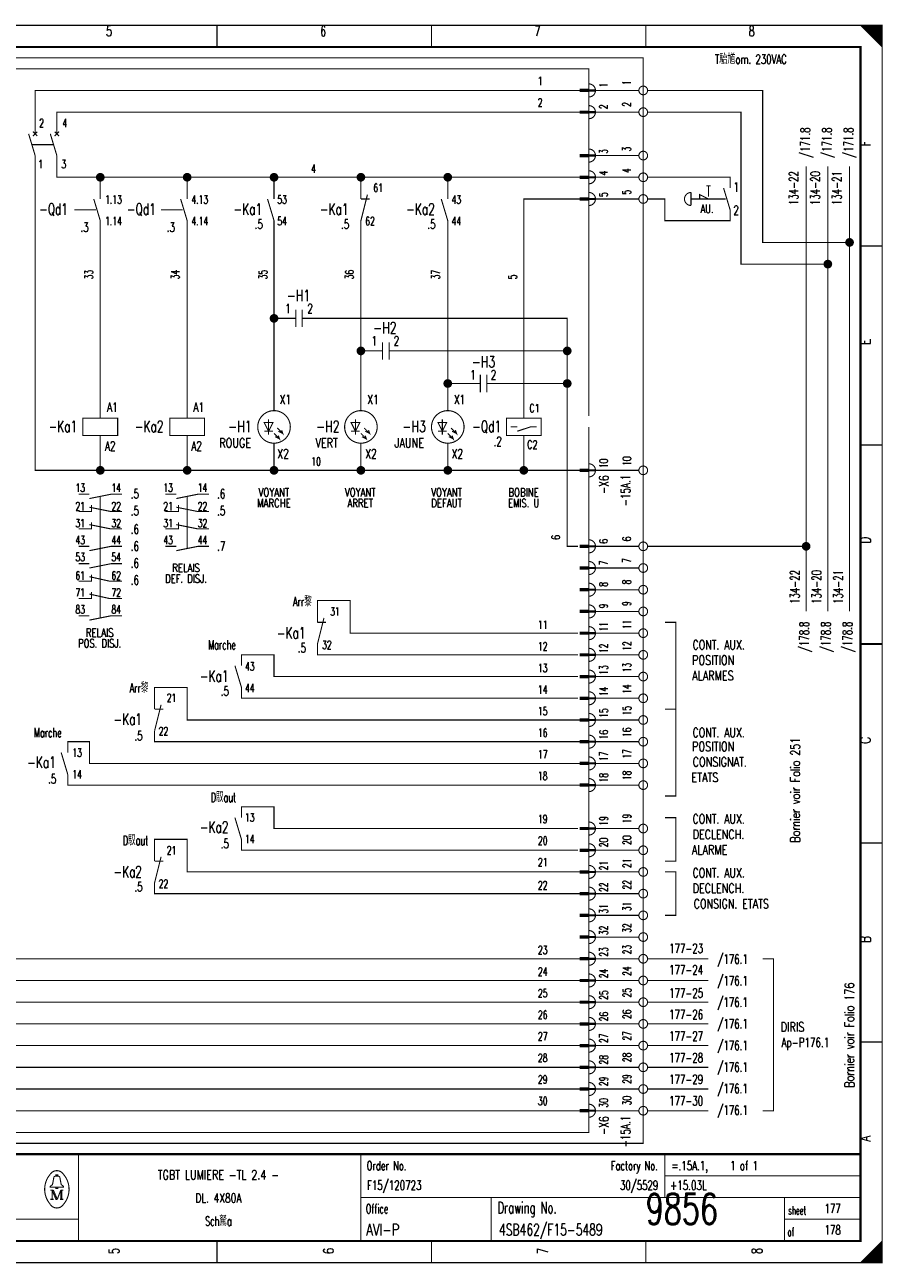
# Model space of a CAD drawing. Header units: centimetres. Extents: x 0 to 491, y -1040 to 69.
# Tile 102 of 181: x 371 to 391, y -680 to -651. Entities that reach past the tile are written whole.
import ezdxf
from ezdxf.enums import TextEntityAlignment as Align

# ---------------------------------------------------------------- set-up
doc = ezdxf.new("R2010")
doc.units = ezdxf.units.CM
doc.header["$MEASUREMENT"] = 0
doc.linetypes.add('GESTRICHELT', pattern=[3.75, 3, -0.75])
doc.layers.get('0').update_dxf_attribs({"color": 9, "linetype": 'CONTINUOUS'})
doc.layers.add('0L', color=7, linetype='CONTINUOUS')
doc.styles.get("Standard").update_dxf_attribs({"font": 'romans.shx', "bigfont": 'TXT.shx'})

# ---------------------------------------------------------------- blocks, each defined once
blk = doc.blocks.new('BCIRCLE_FILLED')
at = {"color": 0, "linetype": 'Continuous', "const_width": 1, "flags": 128}
blk.add_lwpolyline([(0.5, 0, 1), (-0.5, 0, 1)], format="xyb", close=True, dxfattribs=at)

msp = doc.modelspace()

# ---------------------------------------------------------------- linework, layer by layer
at = {"color": 0, "const_width": 0.025, "flags": 128}
for points in [[(350, -665.75), (350, -651.5), (390.5, -651.5), (390.5, -680), (350, -680), (350, -665.75)], [(390, -651.5), (390.5, -652), (390.475, -651.975), (390.475, -651.5), (390.45, -651.5), (390.45, -651.95), (390.425, -651.925), (390.425, -651.5), (390.4, -651.5), (390.4, -651.9), (390.375, -651.875), (390.375, -651.5), (390.35, -651.5), (390.35, -651.85), (390.325, -651.825)], [(390.15, -651.65), (390.15, -651.5), (390.125, -651.5), (390.125, -651.625), (390.1, -651.6), (390.1, -651.5), (390.075, -651.5), (390.075, -651.575), (390.05, -651.55), (390.05, -651.5), (390.025, -651.5), (390.025, -651.525)], [(390.325, -651.825), (390.325, -651.5), (390.3, -651.5), (390.3, -651.8), (390.275, -651.775), (390.275, -651.5), (390.25, -651.5), (390.25, -651.75), (390.225, -651.725), (390.225, -651.5), (390.2, -651.5), (390.2, -651.7), (390.175, -651.675), (390.175, -651.5), (390.15, -651.5)], [(371, -654), (371, -653), (383.55, -653)], [(384.9, -653), (383.9, -653)], [(389.75, -656.5), (387.75, -656.5), (387.75, -653), (385.1, -653)], [(371.5, -654), (371.5, -653.5), (383.55, -653.5)], [(384.9, -653.5), (383.9, -653.5)], [(389.25, -657), (387.25, -657), (387.25, -653.5), (385.1, -653.5)], [(372.5, -661.75), (371, -661.75), (371, -654.5)], [(372.5, -655), (371.5, -655), (371.5, -654.5)], [(384.9, -654.5), (383.9, -654.5)], [(388.75, -665), (388.75, -654.75)], [(389.25, -665), (389.25, -654.75)], [(389.75, -665), (389.75, -654.75)], [(372.5, -655.5), (372.5, -655), (374.5, -655)], [(374.5, -655.5), (374.5, -655), (376.5, -655)], [(376.5, -655.5), (376.5, -655), (378.5, -655)], [(378.5, -655.5), (378.5, -655), (380.5, -655)], [(380.5, -655.5), (380.5, -655), (383.55, -655)], [(384.9, -655), (383.9, -655)], [(382.25, -660.55), (382.25, -655.5), (383.55, -655.5)], [(384.9, -655.5), (383.9, -655.5)], [(386.3, -655.5), (386.3, -655.4), (386.5, -655.5)], [(372.5, -660.55), (372.5, -656)], [(374.5, -660.55), (374.5, -656)], [(376.5, -660.375), (376.5, -656)], [(378.5, -660.375), (378.5, -656)], [(380.5, -660.375), (380.5, -656)], [(376.7, -658.25), (376.5, -658.25)], [(379.45, -659), (383.25, -659), (383.25, -658.25), (377.45, -658.25)], [(378.7, -659), (378.5, -659)], [(381.7, -659.75), (383.25, -659.75), (383.25, -659)], [(383.55, -674.5), (368.75, -674.5), (368.75, -659.25)], [(383.55, -674), (369.25, -674), (369.25, -659.25)], [(383.55, -673.5), (369.75, -673.5), (369.75, -659.25)], [(383.55, -673), (370.25, -673), (370.25, -659.25)], [(380.95, -659.75), (380.5, -659.75)], [(383.5, -663.5), (383.25, -663.5), (383.25, -659.75)], [(376.475, -660.65), (376.275, -660.65), (376.375, -660.85), (376.475, -660.65)], [(378.475, -660.65), (378.275, -660.65), (378.375, -660.85), (378.475, -660.65)], [(380.475, -660.65), (380.275, -660.65), (380.375, -660.85), (380.475, -660.65)], [(382.25, -660.55), (382.65, -660.55), (382.65, -660.95), (381.85, -660.95), (381.85, -660.55), (382.25, -660.55)], [(376.5, -660.9), (376.625, -661.025), (376.6, -660.95), (376.625, -661.025), (376.525, -660.975)], [(376.575, -660.775), (376.7, -660.9), (376.675, -660.825), (376.7, -660.9), (376.6, -660.85)], [(378.5, -660.9), (378.625, -661.025), (378.6, -660.95), (378.625, -661.025), (378.525, -660.975)], [(378.575, -660.775), (378.7, -660.9), (378.675, -660.825), (378.7, -660.9), (378.6, -660.85)], [(380.5, -660.9), (380.625, -661.025), (380.6, -660.95), (380.625, -661.025), (380.525, -660.975)], [(380.575, -660.775), (380.7, -660.9), (380.675, -660.825), (380.7, -660.9), (380.6, -660.85)], [(382.1, -660.85), (382.4, -660.75), (382.55, -660.75)], [(374.5, -661.75), (372.5, -661.75), (372.5, -660.95)], [(376.5, -661.75), (374.5, -661.75), (374.5, -660.95)], [(378.5, -661.75), (376.5, -661.75), (376.5, -661.125)], [(380.5, -661.75), (378.5, -661.75), (378.5, -661.125)], [(382.25, -661.75), (380.5, -661.75), (380.5, -661.125)], [(383.55, -661.75), (382.25, -661.75), (382.25, -660.95)], [(384.9, -661.75), (383.9, -661.75)], [(372.25, -662.4), (372.75, -662.3), (373, -662.3)], [(374.25, -662.4), (374.75, -662.3), (375, -662.3)], [(383.55, -675), (367.25, -675), (367.25, -662.5), (360.3, -662.5)], [(372, -662.7), (372.3, -662.7), (372.3, -662.55)], [(372.25, -662.6), (372.75, -662.7), (373, -662.7)], [(374, -662.7), (374.3, -662.7), (374.3, -662.55)], [(374.25, -662.6), (374.75, -662.7), (375, -662.7)], [(372, -663.1), (372.3, -663.1), (372.3, -662.95)], [(372.25, -663), (372.75, -663.1), (373, -663.1)], [(374, -663.1), (374.3, -663.1), (374.3, -662.95)], [(374.25, -663), (374.75, -663.1), (375, -663.1)], [(372.25, -663.6), (372.75, -663.5), (373, -663.5)], [(374.25, -663.6), (374.75, -663.5), (375, -663.5)], [(384.9, -663.5), (383.9, -663.5)], [(388.75, -663.5), (385.1, -663.5)], [(372.25, -664), (372.75, -663.9), (373, -663.9)], [(384.9, -664), (383.9, -664)], [(372, -664.3), (372.3, -664.3), (372.3, -664.15)], [(372.25, -664.2), (372.7, -664.3), (373, -664.3)], [(383.55, -675.5), (366.75, -675.5), (366.75, -664.5), (360.8, -664.5)], [(372, -664.7), (372.3, -664.7), (372.3, -664.55)], [(372.25, -664.6), (372.7, -664.7), (373, -664.7)], [(384.9, -664.5), (383.9, -664.5)], [(383.5, -665.5), (378.25, -665.5), (378.25, -664.75), (377.5, -664.75), (377.5, -665.25)], [(372.25, -665.2), (372.75, -665.1), (373, -665.1)], [(384.9, -665), (383.9, -665)], [(384.9, -665.5), (383.9, -665.5)], [(385.5, -667.25), (385.75, -667.25), (385.75, -665.25), (385.5, -665.25)], [(383.5, -666), (377.5, -666), (377.5, -665.75)], [(383.5, -666.5), (376.5, -666.5), (376.5, -666), (375.75, -666), (375.75, -666.25)], [(384.9, -666), (383.9, -666)], [(383.55, -676), (366.25, -676), (366.25, -666.5), (361.3, -666.5)], [(384.9, -666.5), (383.9, -666.5)], [(383.55, -667.5), (374.5, -667.5), (374.5, -666.75), (373.75, -666.75), (373.75, -667.25)], [(383.5, -667), (375.75, -667), (375.75, -666.75)], [(384.9, -667), (383.9, -667)], [(385.5, -667.25), (385.75, -667.25), (385.75, -669.25), (385.5, -669.25)], [(383.55, -668), (373.75, -668), (373.75, -667.75)], [(384.9, -667.5), (383.9, -667.5)], [(383.55, -676.5), (365.75, -676.5), (365.75, -668), (362.5, -668)], [(383.55, -668.5), (372.25, -668.5), (372.25, -668), (371.75, -668), (371.75, -668.25)], [(384.9, -668), (383.9, -668)], [(384.9, -668.5), (383.9, -668.5)], [(383.55, -669), (371.75, -669), (371.75, -668.75)], [(384.9, -669), (383.9, -669)], [(383.5, -670), (376.5, -670), (376.5, -669.5), (375.75, -669.5), (375.75, -669.75)], [(385.5, -669.75), (385.75, -669.75), (385.75, -670.75), (385.5, -670.75)], [(384.9, -670), (383.9, -670)], [(383.55, -671), (374.5, -671), (374.5, -670.25), (373.75, -670.25), (373.75, -670.75)], [(383.5, -670.5), (375.75, -670.5), (375.75, -670.25)], [(384.9, -670.5), (383.9, -670.5)], [(384.9, -671), (383.9, -671)], [(385.5, -671), (385.75, -671), (385.75, -672), (385.5, -672)], [(383.55, -671.5), (373.75, -671.5), (373.75, -671.25)], [(384.9, -671.5), (383.9, -671.5)], [(384.9, -672), (383.9, -672)], [(384.9, -672.5), (383.9, -672.5)], [(384.9, -673), (383.9, -673)], [(386.5, -673), (385.1, -673)], [(387.75, -673), (388, -673), (388, -676.5), (387.75, -676.5)], [(384.9, -673.5), (383.9, -673.5)], [(386.5, -673.5), (385.1, -673.5)], [(384.9, -674), (383.9, -674)], [(386.5, -674), (385.1, -674)], [(384.9, -674.5), (383.9, -674.5)], [(386.5, -674.5), (385.1, -674.5)], [(384.9, -675), (383.9, -675)], [(386.5, -675), (385.1, -675)], [(384.9, -675.5), (383.9, -675.5)], [(386.5, -675.5), (385.1, -675.5)], [(384.9, -676), (383.9, -676)], [(386.5, -676), (385.1, -676)], [(384.9, -676.5), (383.9, -676.5)], [(386.5, -676.5), (385.1, -676.5)], [(371.48, -678.26), (371.35, -678.26), (371.35, -678.24), (371.4, -678.2), (371.43, -678.04)], [(371.48, -678.01), (371.48, -677.98), (371.52, -677.98), (371.52, -678.01)], [(371.52, -678.26), (371.65, -678.26), (371.65, -678.24), (371.6, -678.2), (371.57, -678.04)], [(371.39, -678.33), (371.39, -678.54), (371.35, -678.54)], [(371.39, -678.33), (371.48, -678.54), (371.51, -678.54)], [(390.3, -680), (390.3, -679.7), (390.275, -679.725), (390.275, -680), (390.25, -680), (390.25, -679.75), (390.225, -679.775), (390.225, -680), (390.2, -680), (390.2, -679.8), (390.175, -679.825), (390.175, -680), (390.15, -680), (390.15, -679.85), (390.125, -679.875)], [(390.475, -679.525), (390.475, -680), (390.45, -680), (390.45, -679.55), (390.425, -679.575), (390.425, -680), (390.4, -680), (390.4, -679.6), (390.375, -679.625), (390.375, -680), (390.35, -680), (390.35, -679.65), (390.325, -679.675), (390.325, -680), (390.3, -680)], [(390.125, -679.875), (390.125, -680), (390.1, -680), (390.1, -679.9), (390.075, -679.925), (390.075, -680), (390.05, -680), (390.05, -679.95), (390.025, -679.975), (390.025, -680)]]:
    msp.add_lwpolyline(points, dxfattribs=at)
at = {"color": 0, "flags": 128}
for points, const_width in [([(350, -651.5), (390.5, -651.5), (390.5, -680), (350, -680)], 0.025), ([(350.5, -652), (390, -652), (390, -679.5), (350.5, -679.5)], 0.05), ([(350.5, -652), (390, -652), (390, -679.5), (350.5, -679.5)], 0.025), ([(383.75, -653.025), (383.55, -653.025), (383.55, -652.975), (383.75, -652.975)], 0.025), ([(383.75, -653.525), (383.55, -653.525), (383.55, -653.475), (383.75, -653.475)], 0.025), ([(383.75, -654.525), (383.55, -654.525), (383.55, -654.475), (383.75, -654.475)], 0.025), ([(383.75, -655.025), (383.55, -655.025), (383.55, -654.975), (383.75, -654.975)], 0.025), ([(383.75, -655.525), (383.55, -655.525), (383.55, -655.475), (383.75, -655.475)], 0.025), ([(372.1, -660.95), (372.9, -660.95), (372.9, -660.55), (372.1, -660.55)], 0.025), ([(374.1, -660.95), (374.9, -660.95), (374.9, -660.55), (374.1, -660.55)], 0.025), ([(383.75, -661.775), (383.55, -661.775), (383.55, -661.725), (383.75, -661.725)], 0.025), ([(383.75, -663.525), (383.55, -663.525), (383.55, -663.475), (383.75, -663.475)], 0.025), ([(383.75, -664.025), (383.55, -664.025), (383.55, -663.975), (383.75, -663.975)], 0.025), ([(383.75, -664.525), (383.55, -664.525), (383.55, -664.475), (383.75, -664.475)], 0.025), ([(383.75, -665.025), (383.55, -665.025), (383.55, -664.975), (383.75, -664.975)], 0.025), ([(383.75, -665.525), (383.55, -665.525), (383.55, -665.475), (383.75, -665.475)], 0.025), ([(383.75, -666.025), (383.55, -666.025), (383.55, -665.975), (383.75, -665.975)], 0.025), ([(383.75, -666.525), (383.55, -666.525), (383.55, -666.475), (383.75, -666.475)], 0.025), ([(383.75, -667.025), (383.55, -667.025), (383.55, -666.975), (383.75, -666.975)], 0.025), ([(383.75, -667.525), (383.55, -667.525), (383.55, -667.475), (383.75, -667.475)], 0.025), ([(383.75, -668.025), (383.55, -668.025), (383.55, -667.975), (383.75, -667.975)], 0.025), ([(383.75, -668.525), (383.55, -668.525), (383.55, -668.475), (383.75, -668.475)], 0.025), ([(383.75, -669.025), (383.55, -669.025), (383.55, -668.975), (383.75, -668.975)], 0.025), ([(383.75, -670.025), (383.55, -670.025), (383.55, -669.975), (383.75, -669.975)], 0.025), ([(383.75, -670.525), (383.55, -670.525), (383.55, -670.475), (383.75, -670.475)], 0.025), ([(383.75, -671.025), (383.55, -671.025), (383.55, -670.975), (383.75, -670.975)], 0.025), ([(383.75, -671.525), (383.55, -671.525), (383.55, -671.475), (383.75, -671.475)], 0.025), ([(383.75, -672.025), (383.55, -672.025), (383.55, -671.975), (383.75, -671.975)], 0.025), ([(383.75, -672.525), (383.55, -672.525), (383.55, -672.475), (383.75, -672.475)], 0.025), ([(383.75, -673.025), (383.55, -673.025), (383.55, -672.975), (383.75, -672.975)], 0.025), ([(383.75, -673.525), (383.55, -673.525), (383.55, -673.475), (383.75, -673.475)], 0.025), ([(383.75, -674.025), (383.55, -674.025), (383.55, -673.975), (383.75, -673.975)], 0.025), ([(383.75, -674.525), (383.55, -674.525), (383.55, -674.475), (383.75, -674.475)], 0.025), ([(383.75, -675.025), (383.55, -675.025), (383.55, -674.975), (383.75, -674.975)], 0.025), ([(383.75, -675.525), (383.55, -675.525), (383.55, -675.475), (383.75, -675.475)], 0.025), ([(383.75, -676.025), (383.55, -676.025), (383.55, -675.975), (383.75, -675.975)], 0.025), ([(383.75, -676.525), (383.55, -676.525), (383.55, -676.475), (383.75, -676.475)], 0.025), ([(371.48, -678.26), (371.52, -678.26), (371.52, -678.29), (371.48, -678.29)], 0.025)]:
    msp.add_lwpolyline(points, close=True, dxfattribs=dict(at, const_width=const_width))
at = {"color": 0}
for points, const_width in [([(375.188, -651.5), (375.188, -652)], 0.025), ([(380.125, -651.5), (380.125, -652)], 0.025), ([(385.062, -651.5), (385.062, -652)], 0.025), ([(383.55, -653), (383.75, -653)], 0.025), ([(383.55, -653.5), (383.75, -653.5)], 0.025), ([(370.85, -654), (371, -654.5)], 0.025), ([(371.05, -653.95), (370.95, -654.05)], 0.025), ([(370.95, -653.95), (371.05, -654.05)], 0.025), ([(371.35, -654), (371.5, -654.5)], 0.025), ([(371.55, -653.95), (371.45, -654.05)], 0.025), ([(371.45, -653.95), (371.55, -654.05)], 0.025), ([(383.55, -654.5), (383.75, -654.5)], 0.025), ([(383.55, -655), (383.75, -655)], 0.025), ([(386.45, -655.2), (386.55, -655.2)], 0.025), ([(372.35, -655.5), (372.5, -656)], 0.025), ([(374.35, -655.5), (374.5, -656)], 0.025), ([(376.35, -655.5), (376.5, -656)], 0.025), ([(378.65, -655.4), (378.5, -656)], 0.025), ([(378.5, -655.5), (378.7, -655.5)], 0.025), ([(380.35, -655.5), (380.5, -656)], 0.025), ([(383.55, -655.5), (383.75, -655.5)], 0.025), ([(386.1, -655.35), (386.1, -655.65)], 0.025), ([(386.85, -655.25), (387, -655.75)], 0.025), ([(390.5, -656.583), (390, -656.583)], 0.025), ([(377, -658.05), (377, -658.45)], 0.025), ([(377.15, -658.05), (377.15, -658.45)], 0.025), ([(377, -658.25), (376.7, -658.25)], 0.025), ([(377.15, -658.25), (377.45, -658.25)], 0.025), ([(379, -658.8), (379, -659.2)], 0.025), ([(379.15, -658.8), (379.15, -659.2)], 0.025), ([(379, -659), (378.7, -659)], 0.025), ([(379.15, -659), (379.45, -659)], 0.025), ([(381.25, -659.75), (380.95, -659.75)], 0.025), ([(381.25, -659.55), (381.25, -659.95)], 0.025), ([(381.4, -659.55), (381.4, -659.95)], 0.025), ([(381.4, -659.75), (381.7, -659.75)], 0.025), ([(376.375, -660.575), (376.375, -660.925)], 0.025), ([(378.375, -660.575), (378.375, -660.925)], 0.025), ([(380.375, -660.575), (380.375, -660.925)], 0.025), ([(376.275, -660.85), (376.475, -660.85)], 0.025), ([(378.275, -660.85), (378.475, -660.85)], 0.025), ([(380.275, -660.85), (380.475, -660.85)], 0.025), ([(381.95, -660.75), (382.1, -660.75)], 0.025), ([(390.5, -661.167), (390, -661.167)], 0.025), ([(383.55, -661.75), (383.75, -661.75)], 0.025), ([(372, -662.3), (372.25, -662.3)], 0.025), ([(374, -662.3), (374.25, -662.3)], 0.025), ([(372, -663.5), (372.25, -663.5)], 0.025), ([(374, -663.5), (374.25, -663.5)], 0.025), ([(383.55, -663.5), (383.75, -663.5)], 0.025), ([(372, -663.9), (372.25, -663.9)], 0.025), ([(383.55, -664), (383.75, -664)], 0.025), ([(383.55, -664.5), (383.75, -664.5)], 0.025), ([(372, -665.1), (372.25, -665.1)], 0.025), ([(377.65, -665.15), (377.5, -665.75)], 0.025), ([(383.55, -665), (383.75, -665)], 0.025), ([(377.5, -665.25), (377.7, -665.25)], 0.025), ([(383.55, -665.5), (383.75, -665.5)], 0.025), ([(390, -665.75), (390.5, -665.75)], 0.05), ([(390.5, -665.75), (390, -665.75)], 0.025), ([(383.55, -666), (383.75, -666)], 0.025), ([(375.6, -666.25), (375.75, -666.75)], 0.025), ([(383.55, -666.5), (383.75, -666.5)], 0.025), ([(373.9, -667.15), (373.75, -667.75)], 0.025), ([(383.55, -667), (383.75, -667)], 0.025), ([(373.75, -667.25), (373.95, -667.25)], 0.025), ([(383.55, -667.5), (383.75, -667.5)], 0.025), ([(383.55, -668), (383.75, -668)], 0.025), ([(371.6, -668.25), (371.75, -668.75)], 0.025), ([(383.55, -668.5), (383.75, -668.5)], 0.025), ([(383.55, -669), (383.75, -669)], 0.025), ([(375.6, -669.75), (375.75, -670.25)], 0.025), ([(383.55, -670), (383.75, -670)], 0.025), ([(390.5, -670.333), (390, -670.333)], 0.025), ([(383.55, -670.5), (383.75, -670.5)], 0.025), ([(373.9, -670.65), (373.75, -671.25)], 0.025), ([(373.75, -670.75), (373.95, -670.75)], 0.025), ([(383.55, -671), (383.75, -671)], 0.025), ([(383.55, -671.5), (383.75, -671.5)], 0.025), ([(383.55, -672), (383.75, -672)], 0.025), ([(383.55, -672.5), (383.75, -672.5)], 0.025), ([(383.55, -673), (383.75, -673)], 0.025), ([(383.55, -673.5), (383.75, -673.5)], 0.025), ([(383.55, -674), (383.75, -674)], 0.025), ([(383.55, -674.5), (383.75, -674.5)], 0.025), ([(383.55, -675), (383.75, -675)], 0.025), ([(390.5, -674.917), (390, -674.917)], 0.025), ([(383.55, -675.5), (383.75, -675.5)], 0.025), ([(383.55, -676), (383.75, -676)], 0.025), ([(383.55, -676.5), (383.75, -676.5)], 0.025), ([(390, -677.5), (350.5, -677.5)], 0.05), ([(372, -677.5), (372, -679.5)], 0.025), ([(378.5, -677.5), (378.5, -679.5)], 0.025), ([(385.5, -677.5), (385.5, -678.5)], 0.025), ([(371.46, -678.01), (371.55, -678.01)], 0.025), ([(385.5, -678), (390, -678)], 0.025), ([(371.35, -678.33), (371.42, -678.33)], 0.025), ([(371.42, -678.33), (371.51, -678.54)], 0.025), ([(371.51, -678.54), (371.59, -678.33)], 0.025), ([(371.59, -678.54), (371.59, -678.33)], 0.025), ([(371.59, -678.33), (371.65, -678.33)], 0.025), ([(371.61, -678.33), (371.61, -678.54)], 0.025), ([(371.39, -678.54), (371.43, -678.54)], 0.025), ([(371.65, -678.54), (371.57, -678.54)], 0.025), ([(378.5, -678.5), (390, -678.5)], 0.025), ([(381.5, -678.5), (381.5, -679.5)], 0.025), ([(388.25, -678.5), (388.25, -679.5)], 0.025), ([(350.5, -679), (372, -679)], 0.025), ([(388.25, -679), (390, -679)], 0.025), ([(375.188, -680), (375.188, -679.5)], 0.025), ([(380.125, -680), (380.125, -679.5)], 0.025), ([(385.062, -680), (385.062, -679.5)], 0.025), ([(390.5, -679.5), (390, -680)], 0.025)]:
    msp.add_lwpolyline(points, dxfattribs=dict(at, const_width=const_width))
at = {"color": 0, "linetype": 'GESTRICHELT', "const_width": 0.025, "flags": 128}
for points in [[(356.75, -652.25), (385, -652.25), (385, -677.25), (362.5, -677.25), (362.5, -673.5), (356.75, -673.5), (356.75, -652.25)], [(357, -655), (365, -655), (365, -652.5), (383.75, -652.5), (383.75, -657.5)], [(383.75, -660.75), (383.75, -677), (365, -677), (365, -671.75), (357, -671.75), (357, -655)], [(387, -655.25), (387, -655), (385.1, -655)], [(387, -655.75), (387, -656), (385.5, -656), (385.5, -655.5), (385.1, -655.5)]]:
    msp.add_lwpolyline(points, dxfattribs=at)
at = {"color": 0, "const_width": 0.025, "flags": 128}
for points in [[(383.75, -653.15, 1), (383.75, -652.85, 1)], [(383.75, -653.65, 1), (383.75, -653.35, 1)], [(383.75, -654.65, 1), (383.75, -654.35, 1)], [(383.75, -655.15, 1), (383.75, -654.85, 1)], [(383.75, -655.65, 1), (383.75, -655.35, 1)], [(386.1, -655.35, 1), (386.1, -655.65, 1)], [(383.75, -661.9, 1), (383.75, -661.6, 1)], [(383.75, -663.65, 1), (383.75, -663.35, 1)], [(383.75, -664.15, 1), (383.75, -663.85, 1)], [(383.75, -664.65, 1), (383.75, -664.35, 1)], [(383.75, -665.15, 1), (383.75, -664.85, 1)], [(383.75, -665.65, 1), (383.75, -665.35, 1)], [(383.75, -666.15, 1), (383.75, -665.85, 1)], [(383.75, -666.65, 1), (383.75, -666.35, 1)], [(383.75, -667.15, 1), (383.75, -666.85, 1)], [(383.75, -667.65, 1), (383.75, -667.35, 1)], [(383.75, -668.15, 1), (383.75, -667.85, 1)], [(383.75, -668.65, 1), (383.75, -668.35, 1)], [(383.75, -669.15, 1), (383.75, -668.85, 1)], [(383.75, -670.15, 1), (383.75, -669.85, 1)], [(383.75, -670.65, 1), (383.75, -670.35, 1)], [(383.75, -671.15, 1), (383.75, -670.85, 1)], [(383.75, -671.65, 1), (383.75, -671.35, 1)], [(383.75, -672.15, 1), (383.75, -671.85, 1)], [(383.75, -672.65, 1), (383.75, -672.35, 1)], [(383.75, -673.15, 1), (383.75, -672.85, 1)], [(383.75, -673.65, 1), (383.75, -673.35, 1)], [(383.75, -674.15, 1), (383.75, -673.85, 1)], [(383.75, -674.65, 1), (383.75, -674.35, 1)], [(383.75, -675.15, 1), (383.75, -674.85, 1)], [(383.75, -675.65, 1), (383.75, -675.35, 1)], [(383.75, -676.15, 1), (383.75, -675.85, 1)], [(383.75, -676.65, 1), (383.75, -676.35, 1)], [(371.35, -677.961, 0.373815), (371.349, -678.657, 0.373815)], [(371.649, -677.96, 0.530775), (371.351, -677.959, 0.530775)], [(371.46, -678.01, 0.414214), (371.43, -678.04, 0.414214)], [(371.57, -678.04, 0.414214), (371.54, -678.01, 0.414214)], [(371.65, -678.66, 0.378582), (371.646, -677.956, 0.378582)], [(371.35, -678.66, 0.532213), (371.649, -678.661, 0.532213)]]:
    msp.add_lwpolyline(points, format="xyb", dxfattribs=at)
for points in [[(385.1, -653, 1), (384.9, -653, 1)], [(385.1, -653.5, 1), (384.9, -653.5, 1)], [(385.1, -654.5, 1), (384.9, -654.5, 1)], [(385.1, -655, 1), (384.9, -655, 1)], [(385.1, -655.5, 1), (384.9, -655.5, 1)], [(376.875, -660.75, 1), (376.125, -660.75, 1)], [(378.875, -660.75, 1), (378.125, -660.75, 1)], [(380.875, -660.75, 1), (380.125, -660.75, 1)], [(385.1, -661.75, 1), (384.9, -661.75, 1)], [(385.1, -663.5, 1), (384.9, -663.5, 1)], [(385.1, -664, 1), (384.9, -664, 1)], [(385.1, -664.5, 1), (384.9, -664.5, 1)], [(385.1, -665, 1), (384.9, -665, 1)], [(385.1, -665.5, 1), (384.9, -665.5, 1)], [(385.1, -666, 1), (384.9, -666, 1)], [(385.1, -666.5, 1), (384.9, -666.5, 1)], [(385.1, -667, 1), (384.9, -667, 1)], [(385.1, -667.5, 1), (384.9, -667.5, 1)], [(385.1, -668, 1), (384.9, -668, 1)], [(385.1, -668.5, 1), (384.9, -668.5, 1)], [(385.1, -669, 1), (384.9, -669, 1)], [(385.1, -670, 1), (384.9, -670, 1)], [(385.1, -670.5, 1), (384.9, -670.5, 1)], [(385.1, -671, 1), (384.9, -671, 1)], [(385.1, -671.5, 1), (384.9, -671.5, 1)], [(385.1, -672, 1), (384.9, -672, 1)], [(385.1, -672.5, 1), (384.9, -672.5, 1)], [(385.1, -673, 1), (384.9, -673, 1)], [(385.1, -673.5, 1), (384.9, -673.5, 1)], [(385.1, -674, 1), (384.9, -674, 1)], [(385.1, -674.5, 1), (384.9, -674.5, 1)], [(385.1, -675, 1), (384.9, -675, 1)], [(385.1, -675.5, 1), (384.9, -675.5, 1)], [(385.1, -676, 1), (384.9, -676, 1)], [(385.1, -676.5, 1), (384.9, -676.5, 1)]]:
    msp.add_lwpolyline(points, format="xyb", close=True, dxfattribs=at)
at = {"color": 0, "linetype": 'GESTRICHELT', "const_width": 0.025}
for points in [[(370.925, -654.25), (371.425, -654.25)], [(386.5, -655.2), (386.5, -655.45)], [(386.7, -655.5), (386.1, -655.5)], [(386.4, -655.5), (386.9, -655.5)], [(371.9, -655.75), (372.4, -655.75)], [(373.9, -655.75), (374.4, -655.75)], [(383.75, -660.5), (383.75, -657)], [(372.5, -663.55), (372.5, -662.35)], [(374.5, -663.55), (374.5, -662.35)], [(372.5, -665.15), (372.5, -663.1)]]:
    msp.add_lwpolyline(points, dxfattribs=at)
at = {"layer": '0L', "color": 0}
for points in [[(383.895, -652.975), (383.755, -652.975), (383.895, -653.025), (383.755, -653.025)], [(383.895, -653.475), (383.755, -653.475), (383.895, -653.525), (383.755, -653.525)], [(383.895, -654.475), (383.755, -654.475), (383.895, -654.525), (383.755, -654.525)], [(383.895, -654.975), (383.755, -654.975), (383.895, -655.025), (383.755, -655.025)], [(383.895, -655.475), (383.755, -655.475), (383.895, -655.525), (383.755, -655.525)], [(383.895, -661.725), (383.755, -661.725), (383.895, -661.775), (383.755, -661.775)], [(383.895, -663.475), (383.755, -663.475), (383.895, -663.525), (383.755, -663.525)], [(383.895, -663.975), (383.755, -663.975), (383.895, -664.025), (383.755, -664.025)], [(383.895, -664.475), (383.755, -664.475), (383.895, -664.525), (383.755, -664.525)], [(383.895, -664.975), (383.755, -664.975), (383.895, -665.025), (383.755, -665.025)], [(383.895, -665.475), (383.755, -665.475), (383.895, -665.525), (383.755, -665.525)], [(383.895, -665.975), (383.755, -665.975), (383.895, -666.025), (383.755, -666.025)], [(383.895, -666.475), (383.755, -666.475), (383.895, -666.525), (383.755, -666.525)], [(383.895, -666.975), (383.755, -666.975), (383.895, -667.025), (383.755, -667.025)], [(383.895, -667.475), (383.755, -667.475), (383.895, -667.525), (383.755, -667.525)], [(383.895, -667.975), (383.755, -667.975), (383.895, -668.025), (383.755, -668.025)], [(383.895, -668.475), (383.755, -668.475), (383.895, -668.525), (383.755, -668.525)], [(383.895, -668.975), (383.755, -668.975), (383.895, -669.025), (383.755, -669.025)], [(383.895, -669.975), (383.755, -669.975), (383.895, -670.025), (383.755, -670.025)], [(383.895, -670.475), (383.755, -670.475), (383.895, -670.525), (383.755, -670.525)], [(383.895, -670.975), (383.755, -670.975), (383.895, -671.025), (383.755, -671.025)], [(383.895, -671.475), (383.755, -671.475), (383.895, -671.525), (383.755, -671.525)], [(383.895, -671.975), (383.755, -671.975), (383.895, -672.025), (383.755, -672.025)], [(383.895, -672.475), (383.755, -672.475), (383.895, -672.525), (383.755, -672.525)], [(383.895, -672.975), (383.755, -672.975), (383.895, -673.025), (383.755, -673.025)], [(383.895, -673.475), (383.755, -673.475), (383.895, -673.525), (383.755, -673.525)], [(383.895, -673.975), (383.755, -673.975), (383.895, -674.025), (383.755, -674.025)], [(383.895, -674.475), (383.755, -674.475), (383.895, -674.525), (383.755, -674.525)], [(383.895, -674.975), (383.755, -674.975), (383.895, -675.025), (383.755, -675.025)], [(383.895, -675.475), (383.755, -675.475), (383.895, -675.525), (383.755, -675.525)], [(383.895, -675.975), (383.755, -675.975), (383.895, -676.025), (383.755, -676.025)], [(383.895, -676.475), (383.755, -676.475), (383.895, -676.525), (383.755, -676.525)]]:
    msp.add_solid(points, dxfattribs=at)

# ---------------------------------------------------------------- block references
at = {"color": 0, "xscale": 0.1, "yscale": 0.1, "zscale": 0.1}
for p in [(372.5, -655), (374.5, -655), (376.5, -655), (378.5, -655), (380.5, -655), (389.75, -656.5), (389.25, -657), (376.5, -658.25), (378.5, -659), (383.25, -659), (380.5, -659.75), (383.25, -659.75), (372.5, -661.75), (374.5, -661.75), (376.5, -661.75), (378.5, -661.75), (380.5, -661.75), (382.25, -661.75), (388.75, -663.5)]:
    msp.add_blockref('BCIRCLE_FILLED', p, dxfattribs=at)

# ---------------------------------------------------------------- texts
at = {"color": 0}
for s, height, width, p in [('6', 0.238, 0.672, (377.632, -651.514)), ('8', 0.238, 0.672, (387.499, -651.514)), ('5', 0.238, 0.672, (372.699, -651.514)), ('7', 0.238, 0.672, (382.566, -651.514)), ('AU.', 0.1905, 0.738667, (386.47, -655.631)), ('-H1', 0.2619, 0.709333, (377.064, -657.59)), ('-H2', 0.2619, 0.709333, (379.052, -658.336)), ('-H3', 0.2619, 0.709333, (381.323, -659.117)), ('VOYANT', 0.1905, 0.76, (376.497, -662.162)), ('VOYANT', 0.1905, 0.76, (378.484, -662.162)), ('VOYANT', 0.1905, 0.76, (380.472, -662.162)), ('BOBINE', 0.1905, 0.76, (382.246, -662.162)), ('MARCHE', 0.1905, 0.76, (376.497, -662.41)), ('ARRET', 0.1905, 0.76, (378.484, -662.41)), ('DEFAUT', 0.1905, 0.76, (380.472, -662.41)), ('EMIS. U', 0.1905, 0.741714, (382.246, -662.41)), ('RELAIS', 0.1905, 0.76, (374.474, -663.901)), ('DEF. DISJ.', 0.1905, 0.7408, (374.474, -664.149)), ('RELAIS', 0.1905, 0.76, (372.486, -665.392)), ('POS. DISJ.', 0.1905, 0.7408, (372.486, -665.64)), ('TGBT LUMIERE -TL 2.4 -', 0.21431, 0.754667, (375.219, -677.87)), ('DL. 4X80A', 0.2143, 0.716444, (375.219, -678.403)), ('Sch駑a', 0.2143, 0.626667, (375.219, -678.935))]:
    msp.add_text(s, height=height, dxfattribs=dict(at, width=width)).set_placement(p, align=Align.TOP_CENTER)
for s, height, width, p in [('T駘馗om. 230VAC', 0.21431, 0.669867, (386.652, -652.174)), ('1', 0.191, 0.672, (382.571, -652.685)), ('2', 0.191, 0.672, (382.571, -653.182)), ('1', 0.191, 0.672, (371.071, -654.602)), ('3', 0.191, 0.672, (371.604, -654.602)), ('4', 0.191, 0.672, (377.353, -654.708)), ('1', 0.214, 0.672, (387.078, -655.12)), ('1.13', 0.1905, 0.678, (372.61, -655.418)), ('4.13', 0.1905, 0.678, (374.597, -655.418)), ('53', 0.1905, 0.672, (376.577, -655.418)), ('43', 0.1905, 0.672, (380.588, -655.418)), ('2', 0.214, 0.672, (387.078, -655.653)), ('1.14', 0.1905, 0.678, (372.61, -655.915)), ('4.14', 0.1905, 0.678, (374.597, -655.915)), ('54', 0.1905, 0.672, (376.577, -655.915)), ('62', 0.1905, 0.672, (378.601, -655.915)), ('44', 0.1905, 0.672, (380.588, -655.915)), ('A2', 0.2143, 0.716, (372.604, -661.083)), ('A2', 0.2143, 0.716, (374.591, -661.083)), ('C2', 0.1905, 0.716, (382.328, -661.062)), ('X2', 0.2143, 0.716, (376.579, -661.26)), ('10', 0.1905, 0.672, (377.358, -661.452)), ('X2', 0.2143, 0.716, (378.602, -661.26)), ('X2', 0.2143, 0.716, (380.589, -661.26)), ('13', 0.1905, 0.672, (371.928, -662.055)), ('13', 0.1905, 0.672, (373.951, -662.055)), ('.5', 0.2143, 0.684, (373.203, -662.183)), ('.5', 0.2143, 0.684, (373.203, -662.183)), ('.6', 0.2143, 0.684, (375.191, -662.183)), ('.6', 0.2143, 0.684, (375.191, -662.183)), ('21', 0.1905, 0.672, (371.928, -662.481)), ('.5', 0.2143, 0.684, (373.203, -662.573)), ('.5', 0.2143, 0.684, (373.203, -662.573)), ('21', 0.1905, 0.672, (373.951, -662.481)), ('.5', 0.2143, 0.684, (375.191, -662.573)), ('.5', 0.2143, 0.684, (375.191, -662.573)), ('31', 0.1905, 0.672, (371.928, -662.872)), ('31', 0.1905, 0.672, (373.951, -662.872)), ('.6', 0.2143, 0.684, (373.203, -662.999)), ('.6', 0.2143, 0.684, (373.203, -662.999)), ('43', 0.1905, 0.672, (371.928, -663.262)), ('.6', 0.2143, 0.684, (373.203, -663.39)), ('.6', 0.2143, 0.684, (373.203, -663.39)), ('43', 0.1905, 0.672, (373.951, -663.262)), ('.7', 0.2143, 0.684, (375.191, -663.39)), ('.7', 0.2143, 0.684, (375.191, -663.39)), ('53', 0.1905, 0.672, (371.928, -663.652)), ('.6', 0.2143, 0.684, (373.203, -663.78)), ('.6', 0.2143, 0.684, (373.203, -663.78)), ('61', 0.1905, 0.672, (371.928, -664.078)), ('.6', 0.2143, 0.684, (373.203, -664.171)), ('.6', 0.2143, 0.684, (373.203, -664.171)), ('71', 0.1905, 0.672, (371.928, -664.469)), ('83', 0.1905, 0.672, (371.928, -664.859)), ('11', 0.1905, 0.672, (382.576, -665.214)), ('32', 0.1905, 0.672, (377.607, -665.675)), ('12', 0.1905, 0.672, (382.576, -665.711)), ('CONT. AUX.', 0.2143, 0.7408, (386.135, -665.661)), ('POSITION', 0.2143, 0.76, (386.125, -666.016)), ('43', 0.1905, 0.672, (375.832, -666.172)), ('13', 0.1905, 0.672, (382.576, -666.208)), ('ALARMES', 0.2143, 0.76, (386.125, -666.371)), ('44', 0.1905, 0.672, (375.832, -666.669)), ('14', 0.1905, 0.672, (382.576, -666.705)), ('15', 0.1905, 0.672, (382.576, -667.202)), ('22', 0.1905, 0.672, (373.845, -667.663)), ('16', 0.1905, 0.672, (382.576, -667.699)), ('CONT. AUX.', 0.2143, 0.7408, (386.135, -667.684)), ('POSITION', 0.2143, 0.76, (386.125, -668.004)), ('13', 0.1905, 0.672, (371.857, -668.16)), ('17', 0.1905, 0.672, (382.576, -668.195)), ('CONSIGNAT.', 0.2143, 0.7536, (386.14, -668.359)), ('14', 0.1905, 0.672, (371.857, -668.657)), ('18', 0.1905, 0.672, (382.576, -668.692)), ('ETATS', 0.2143, 0.76, (386.11, -668.714)), ('13', 0.1905, 0.672, (375.832, -669.651)), ('19', 0.1905, 0.672, (382.576, -669.686)), ('CONT. AUX.', 0.2143, 0.7408, (386.135, -669.672)), ('DECLENCH.', 0.2143, 0.752889, (386.137, -670.027)), ('14', 0.1905, 0.672, (375.832, -670.147)), ('20', 0.1905, 0.672, (382.576, -670.183)), ('ALARME', 0.2143, 0.76, (386.119, -670.382)), ('21', 0.1905, 0.672, (382.576, -670.68)), ('22', 0.1905, 0.672, (373.845, -671.177)), ('CONT. AUX.', 0.2143, 0.7408, (386.135, -670.914)), ('22', 0.1905, 0.672, (382.576, -671.212)), ('DECLENCH.', 0.2143, 0.752889, (386.137, -671.269)), ('CONSIGN. ETATS', 0.21431, 0.750857, (386.161, -671.624)), ('23', 0.1905, 0.672, (382.576, -672.703)), ('/176.1', 0.2143, 0.68, (386.708, -672.902)), ('24', 0.1905, 0.672, (382.576, -673.2)), ('/176.1', 0.2143, 0.68, (386.708, -673.399)), ('25', 0.1905, 0.672, (382.576, -673.697)), ('/176.1', 0.2143, 0.68, (386.708, -673.895)), ('26', 0.1905, 0.672, (382.576, -674.194)), ('/176.1', 0.2143, 0.68, (386.708, -674.392)), ('DIRIS', 0.2143, 0.76, (388.164, -674.463)), ('27', 0.1905, 0.672, (382.576, -674.69)), ('/176.1', 0.2143, 0.68, (386.708, -674.889)), ('Ap-P176.1', 0.2143, 0.688889, (388.181, -674.818)), ('28', 0.1905, 0.672, (382.576, -675.187)), ('/176.1', 0.2143, 0.68, (386.708, -675.386)), ('29', 0.1905, 0.672, (382.576, -675.684)), ('/176.1', 0.2143, 0.68, (386.708, -675.883)), ('30', 0.1905, 0.672, (382.576, -676.181)), ('/176.1', 0.2143, 0.68, (386.708, -676.38)), ('Order No.', 0.2143, 0.656889, (378.633, -677.658)), ('=.15A.1,    1 of 1', 0.21431, 0.682222, (385.65, -677.658)), ('Drawing No.', 0.26194, 0.646545, (381.643, -678.602)), ('Office', 0.2143, 0.626667, (378.615, -678.651)), ('sheet', 0.1905, 0.6, (388.338, -678.701)), ('of', 0.1905, 0.6, (388.323, -679.198))]:
    msp.add_text(s, height=height, dxfattribs=dict(at, width=width)).set_placement(p, align=Align.TOP_LEFT)
for s, height, width, p in [('1', 0.191, 0.672, (383.99, -652.934)), ('2', 0.191, 0.672, (383.99, -653.431)), ('/171.8', 0.2143, 0.68, (388.624, -654.552)), ('/171.8', 0.2143, 0.68, (389.121, -654.552)), ('/171.8', 0.2143, 0.68, (389.618, -654.552)), ('F', 0.238, 0.76, (389.991, -654.283)), ('3', 0.191, 0.672, (383.99, -654.46)), ('4', 0.191, 0.672, (383.99, -654.957)), ('5', 0.191, 0.672, (383.99, -655.454)), ('E', 0.238, 0.76, (389.991, -658.861)), ('10', 0.1905, 0.672, (383.995, -661.7)), ('6', 0.191, 0.672, (383.99, -663.439)), ('D', 0.238, 0.76, (389.992, -663.439)), ('7', 0.191, 0.672, (383.99, -663.936)), ('8', 0.191, 0.672, (383.99, -664.433)), ('9', 0.191, 0.672, (383.99, -664.93)), ('11', 0.1905, 0.672, (383.995, -665.463)), ('12', 0.1905, 0.672, (383.995, -665.959)), ('13', 0.1905, 0.672, (383.995, -666.456)), ('14', 0.1905, 0.672, (383.995, -666.953)), ('15', 0.1905, 0.672, (383.995, -667.45)), ('16', 0.1905, 0.672, (383.995, -667.947)), ('C', 0.238, 0.76, (389.992, -668.053)), ('17', 0.1905, 0.672, (383.995, -668.444)), ('Bornier voir Folio 251', 0.21431, 0.76, (388.394, -670.325)), ('18', 0.1905, 0.672, (383.995, -668.941)), ('19', 0.1905, 0.672, (383.995, -669.934)), ('20', 0.1905, 0.672, (383.995, -670.431)), ('21', 0.1905, 0.672, (383.995, -670.964)), ('22', 0.1905, 0.672, (383.995, -671.461)), ('31', 0.1905, 0.672, (383.995, -671.958)), ('32', 0.1905, 0.672, (383.995, -672.454)), ('B', 0.238, 0.76, (389.991, -672.632)), ('23', 0.1905, 0.672, (383.995, -672.951)), ('24', 0.1905, 0.672, (383.995, -673.448)), ('25', 0.1905, 0.672, (383.995, -673.945)), ('Bornier voir Folio 176', 0.21431, 0.76, (389.64, -675.969)), ('26', 0.1905, 0.672, (383.995, -674.442)), ('27', 0.1905, 0.672, (383.995, -674.939)), ('28', 0.1905, 0.672, (383.995, -675.436)), ('29', 0.1905, 0.672, (383.995, -675.933)), ('30', 0.1905, 0.672, (383.995, -676.43)), ('A', 0.238, 0.76, (389.991, -677.21))]:
    msp.add_text(s, height=height, rotation=90, dxfattribs=dict(at, width=width)).set_placement(p, align=Align.TOP_LEFT)
for s, height, width, p in [('1', 0.191, 0.672, (384.771, -652.879)), ('2', 0.191, 0.672, (384.771, -653.376)), ('3', 0.191, 0.672, (384.771, -654.405)), ('4', 0.191, 0.672, (384.771, -654.902)), ('5', 0.191, 0.672, (384.771, -655.399)), ('33', 0.1905, 0.672, (372.389, -657.351)), ('34', 0.1905, 0.672, (374.377, -657.351)), ('35', 0.1905, 0.672, (376.4, -657.351)), ('36', 0.1905, 0.672, (378.388, -657.351)), ('37', 0.1905, 0.672, (380.375, -657.351)), ('5', 0.191, 0.672, (382.145, -657.351)), ('10', 0.1905, 0.672, (384.776, -661.646)), ('6', 0.191, 0.672, (383.139, -663.349)), ('6', 0.191, 0.672, (384.771, -663.385)), ('7', 0.191, 0.672, (384.771, -663.882)), ('8', 0.191, 0.672, (384.771, -664.378)), ('134-22', 0.2143, 0.676, (388.663, -664.827)), ('134-20', 0.2143, 0.676, (389.16, -664.827)), ('134-21', 0.2143, 0.676, (389.657, -664.827)), ('9', 0.191, 0.672, (384.771, -664.875)), ('11', 0.1905, 0.672, (384.776, -665.408)), ('12', 0.1905, 0.672, (384.776, -665.905)), ('13', 0.1905, 0.672, (384.776, -666.401)), ('14', 0.1905, 0.672, (384.776, -666.898)), ('15', 0.1905, 0.672, (384.776, -667.395)), ('16', 0.1905, 0.672, (384.776, -667.892)), ('17', 0.1905, 0.672, (384.776, -668.389)), ('18', 0.1905, 0.672, (384.776, -668.886)), ('19', 0.1905, 0.672, (384.776, -669.88)), ('20', 0.1905, 0.672, (384.776, -670.377)), ('21', 0.1905, 0.672, (384.776, -670.909)), ('22', 0.1905, 0.672, (384.776, -671.406)), ('31', 0.1905, 0.672, (384.776, -671.903)), ('32', 0.1905, 0.672, (384.776, -672.4)), ('23', 0.1905, 0.672, (384.776, -672.896)), ('24', 0.1905, 0.672, (384.776, -673.393)), ('25', 0.1905, 0.672, (384.776, -673.89)), ('26', 0.1905, 0.672, (384.776, -674.387)), ('27', 0.1905, 0.672, (384.776, -674.884)), ('28', 0.1905, 0.672, (384.776, -675.381)), ('29', 0.1905, 0.672, (384.776, -675.878)), ('30', 0.1905, 0.672, (384.776, -676.375))]:
    msp.add_text(s, height=height, rotation=90, dxfattribs=dict(at, width=width)).set_placement(p, align=Align.BOTTOM_LEFT)
for s, height, width, p in [('2', 0.191, 0.672, (371.093, -653.904)), ('4', 0.191, 0.672, (371.626, -653.904)), ('61', 0.1905, 0.672, (378.787, -655.394)), ('2', 0.214, 0.672, (377.269, -658.194)), ('2', 0.214, 0.672, (379.256, -658.939)), ('2', 0.214, 0.672, (381.492, -659.72)), ('X1', 0.2143, 0.716, (376.628, -660.288)), ('X1', 0.2143, 0.716, (378.651, -660.288)), ('X1', 0.2143, 0.716, (380.639, -660.288)), ('A1', 0.2143, 0.716, (372.653, -660.465)), ('A1', 0.2143, 0.716, (374.641, -660.465)), ('C1', 0.1905, 0.716, (382.378, -660.47)), ('31', 0.1905, 0.672, (377.793, -665.154)), ('21', 0.1905, 0.672, (374.031, -667.142)), ('21', 0.1905, 0.672, (374.031, -670.656)), ('F15/120723', 0.2143, 0.6832, (378.639, -678.389)), ('+15.03L', 0.2143, 0.691429, (385.616, -678.389)), ('9856', 0.7, 0.6928, (385.058, -679.322)), ('177', 0.2143, 0.672, (389.177, -678.921)), ('AVI-P', 0.2619, 0.7472, (378.624, -679.449)), ('4SB462/F15-5489', 0.26194, 0.6928, (381.679, -679.449)), ('178', 0.2143, 0.672, (389.177, -679.418))]:
    msp.add_text(s, height=height, dxfattribs=dict(at, width=width)).set_placement(p, align=Align.BOTTOM_LEFT)
for s, width, p in [('134-22', 0.676, (388.635, -654.858)), ('134-20', 0.676, (389.132, -654.858)), ('134-21', 0.676, (389.629, -654.858)), ('-15A.1', 0.694667, (384.766, -661.849)), ('-15A.1', 0.694667, (384.766, -676.614))]:
    msp.add_text(s, height=0.2143, rotation=90, dxfattribs=dict(at, width=width)).set_placement(p, align=Align.BOTTOM_RIGHT)
for s, height, width, p in [('-Qd1', 0.2619, 0.682, (371.756, -655.603)), ('-Qd1', 0.2619, 0.682, (373.779, -655.603)), ('-Ka1', 0.2619, 0.682, (376.229, -655.603)), ('-Ka1', 0.2619, 0.682, (378.216, -655.603)), ('-Ka2', 0.2619, 0.682, (380.204, -655.603)), ('.3', 0.2143, 0.684, (372.232, -656.043)), ('.3', 0.2143, 0.684, (372.232, -656.043)), ('.3', 0.2143, 0.684, (374.22, -656.043)), ('.3', 0.2143, 0.684, (374.22, -656.043)), ('.5', 0.2143, 0.684, (376.243, -655.972)), ('.5', 0.2143, 0.684, (376.243, -655.972)), ('.5', 0.2143, 0.684, (378.23, -655.972)), ('.5', 0.2143, 0.684, (378.23, -655.972)), ('.5', 0.2143, 0.684, (380.218, -655.972)), ('.5', 0.2143, 0.684, (380.218, -655.972)), ('-Ka1', 0.2619, 0.682, (371.97, -660.607)), ('-Ka2', 0.2619, 0.682, (373.957, -660.607)), ('-H1', 0.2619, 0.709333, (375.985, -660.607)), ('-H2', 0.2619, 0.709333, (378.009, -660.607)), ('-H3', 0.2619, 0.709333, (379.996, -660.607)), ('-Qd1', 0.2619, 0.682, (381.729, -660.607)), ('ROUGE', 0.2143, 0.76, (375.974, -661.012)), ('VERT', 0.2143, 0.76, (377.969, -661.012)), ('JAUNE', 0.2143, 0.76, (379.952, -661.012)), ('.2', 0.2143, 0.684, (381.744, -660.976)), ('.2', 0.2143, 0.684, (381.744, -660.976)), ('14', 0.1905, 0.672, (372.976, -662.055)), ('14', 0.1905, 0.672, (374.963, -662.055)), ('22', 0.1905, 0.672, (372.976, -662.481)), ('22', 0.1905, 0.672, (374.963, -662.481)), ('32', 0.1905, 0.672, (372.976, -662.872)), ('32', 0.1905, 0.672, (374.963, -662.872)), ('44', 0.1905, 0.672, (372.976, -663.262)), ('44', 0.1905, 0.672, (374.963, -663.262)), ('54', 0.1905, 0.672, (372.976, -663.652)), ('62', 0.1905, 0.672, (372.976, -664.078)), ('72', 0.1905, 0.672, (372.976, -664.469)), ('84', 0.1905, 0.672, (372.976, -664.859)), ('Arr黎', 0.2143, 0.632, (377.369, -664.667)), ('-Ka1', 0.2619, 0.682, (377.222, -665.363)), ('Marche', 0.2143, 0.626667, (375.622, -665.661)), ('.5', 0.2143, 0.684, (377.237, -665.732)), ('.5', 0.2143, 0.684, (377.237, -665.732)), ('Arr黎', 0.2143, 0.632, (373.607, -666.655)), ('-Ka1', 0.2619, 0.682, (375.448, -666.357)), ('.5', 0.2143, 0.684, (375.462, -666.726)), ('.5', 0.2143, 0.684, (375.462, -666.726)), ('-Ka1', 0.2619, 0.682, (373.46, -667.351)), ('Marche', 0.2143, 0.626667, (371.611, -667.684)), ('.5', 0.2143, 0.684, (373.474, -667.755)), ('.5', 0.2143, 0.684, (373.474, -667.755)), ('-Ka1', 0.2619, 0.682, (371.473, -668.344)), ('.5', 0.2143, 0.684, (371.487, -668.749)), ('.5', 0.2143, 0.684, (371.487, -668.749)), ('D馭aut', 0.2143, 0.626667, (375.625, -669.175)), ('-Ka2', 0.2619, 0.682, (375.448, -669.835)), ('D馭aut', 0.2143, 0.626667, (373.602, -670.169)), ('.5', 0.2143, 0.684, (375.462, -670.24)), ('.5', 0.2143, 0.684, (375.462, -670.24)), ('-Ka2', 0.2619, 0.682, (373.46, -670.864)), ('.5', 0.2143, 0.684, (373.474, -671.233)), ('.5', 0.2143, 0.684, (373.474, -671.233)), ('177-23', 0.2143, 0.676, (386.378, -672.653)), ('177-24', 0.2143, 0.676, (386.378, -673.15)), ('177-25', 0.2143, 0.676, (386.378, -673.682)), ('177-26', 0.2143, 0.676, (386.378, -674.179)), ('177-27', 0.2143, 0.676, (386.378, -674.676)), ('177-28', 0.2143, 0.676, (386.378, -675.173)), ('177-29', 0.2143, 0.676, (386.378, -675.67)), ('177-30', 0.2143, 0.676, (386.378, -676.167)), ('Factory No.', 0.21431, 0.646545, (385.335, -677.658))]:
    msp.add_text(s, height=height, dxfattribs=dict(at, width=width)).set_placement(p, align=Align.TOP_RIGHT)
for s, height, width, p in [('1', 0.214, 0.672, (376.883, -658.194)), ('1', 0.214, 0.672, (378.871, -658.939)), ('1', 0.214, 0.672, (381.142, -659.72)), ('30/5529', 0.2143, 0.675429, (385.346, -678.389))]:
    msp.add_text(s, height=height, dxfattribs=dict(at, width=width)).set_placement(p, align=Align.BOTTOM_RIGHT)
for s, width, p in [('-X6', 0.709333, (383.985, -661.864)), ('/178.8', 0.68, (388.599, -665.235)), ('/178.8', 0.68, (389.096, -665.235)), ('/178.8', 0.68, (389.593, -665.235)), ('-X6', 0.709333, (383.985, -676.628))]:
    msp.add_text(s, height=0.2143, rotation=90, dxfattribs=dict(at, width=width)).set_placement(p, align=Align.TOP_RIGHT)
at = {"color": 0, "width": 0.672}
for s, p in [('5', (372.699, -679.73)), ('6', (377.632, -679.73)), ('7', (382.566, -679.73)), ('8', (387.499, -679.73))]:
    msp.add_text(s, height=0.238, rotation=90, dxfattribs=at).set_placement(p, align=Align.TOP_CENTER)

doc.saveas('drawing.dxf')
